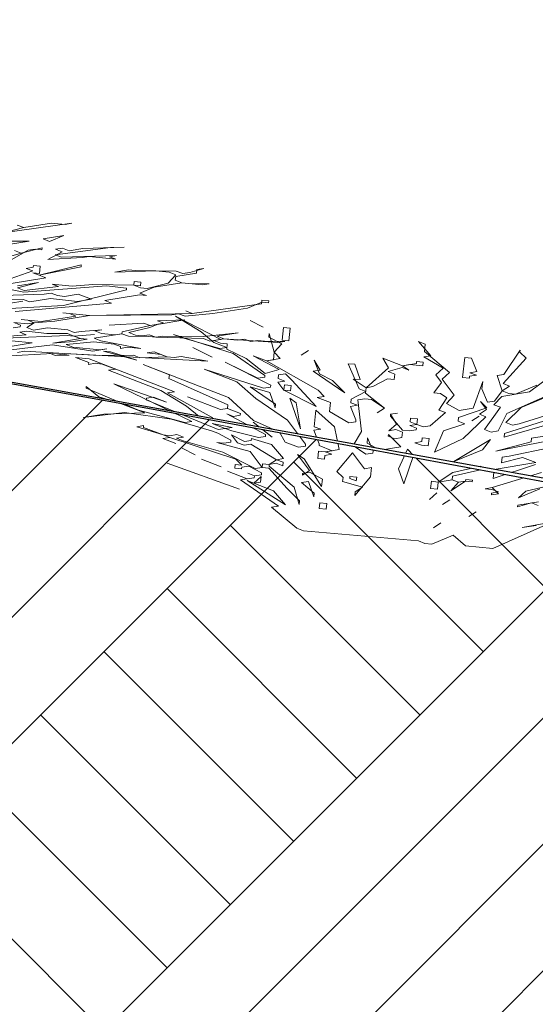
# Model space of a CAD drawing. Header units: millimetres. Extents: x 208545 to 5957542, y -593447 to 257160.
# Tile 44 of 60: x 5944767 to 5945517, y -589689 to -588257. Entities that reach past the tile are written whole.
import ezdxf

# ---------------------------------------------------------------- set-up
doc = ezdxf.new("R2010")
doc.units = ezdxf.units.MM
doc.header["$MEASUREMENT"] = 0
doc.linetypes.add('Wipeout_Contour', pattern=[1000, 0, -1000])
doc.layers.add('Sytuacja - Teren', color=7, linetype='Continuous')
doc.layers.add('Wnętrze - Umeblowanie', color=7, linetype='Continuous')
for name, color, linetype, lineweight in [('Sytuacja - Teren_Nr_pióra__1', 7, 'Continuous', 13), ('Sytuacja - Teren_Nr_pióra__21', 7, 'Continuous', 25), ('Wnętrze - Umeblowanie_Nr_pióra__2', 8, 'Continuous', 13)]:
    doc.layers.add(name, color=color, linetype=linetype, lineweight=lineweight)

# ---------------------------------------------------------------- blocks, each defined once
blk = doc.blocks.new('Krzewy 27[18]_4', base_point=(5945509.6, -589034.4))
at = {"layer": 'Wnętrze - Umeblowanie_Nr_pióra__2', "color": 8, "linetype": 'Continuous', "lineweight": 13}
for p, q in [((5945059.8, -588722), (5944993.8, -588688.3)), ((5944993.8, -588688.3), (5945031.2, -588710.9)), ((5945102.4, -588694.2), (5945121.2, -588704.2)), ((5945121.2, -588704.2), (5945102.4, -588694.2)), ((5945031.2, -588710.9), (5945049.4, -588726.3)), ((5945129.7, -588718.5), (5945130.2, -588713.2)), ((5945130.2, -588713.2), (5945137.3, -588740.7)), ((5945151, -588704.6), (5945149, -588723.2)), ((5945160.8, -588705.6), (5945151, -588704.6)), ((5945158.9, -588724.2), (5945160.8, -588705.6)), ((5945000.6, -588718.5), (5944991.1, -588714.8)), ((5944991.1, -588714.8), (5945077.5, -588742.6)), ((5945058.4, -588735.2), (5945000.6, -588718.5)), ((5945049.4, -588726.3), (5945068.5, -588733.6)), ((5945049.7, -588723.6), (5945059.8, -588722)), ((5945059.3, -588727.3), (5945049.7, -588723.6)), ((5945069.1, -588728.3), (5945059.3, -588727.3)), ((5945148.5, -588728.5), (5945129.7, -588718.5)), ((5945149, -588723.2), (5945158.9, -588724.2)), ((5945356.9, -588728.7), (5945347.4, -588725)), ((5945347.4, -588725), (5945365.1, -588745.6)), ((5944819.1, -588745.3), (5944809.6, -588741.6)), ((5944809.6, -588741.6), (5944819.1, -588745.3)), ((5944899.1, -588740.2), (5944889.3, -588739.1)), ((5944889.3, -588739.1), (5944937.5, -588752.2)), ((5944937.5, -588752.2), (5944899.1, -588740.2)), ((5945018.9, -588733.8), (5945047.2, -588747.5)), ((5945047.2, -588747.5), (5945018.9, -588733.8)), ((5945068.5, -588733.6), (5945058.4, -588735.2)), ((5945068.3, -588736.3), (5945069.1, -588728.3)), ((5945096.6, -588749.9), (5945068.3, -588736.3)), ((5945137.3, -588740.7), (5945136.2, -588751.4)), ((5945137.3, -588740.7), (5945148.5, -588728.5)), ((5945146.3, -588749.7), (5945137.3, -588740.7)), ((5945187.2, -588737.9), (5945176.6, -588744.8)), ((5945176.6, -588744.8), (5945187.2, -588737.9)), ((5945355.8, -588739.3), (5945356.9, -588728.7)), ((5945392.4, -588769.9), (5945355.8, -588739.3)), ((5945495, -588737.6), (5945471.5, -588772.8)), ((5945494.7, -588740.3), (5945495, -588737.6)), ((5945503.7, -588749.3), (5945494.7, -588740.3)), ((5944829.2, -588743.6), (5944819.1, -588745.3)), ((5944819.1, -588745.3), (5944839.1, -588744.7)), ((5944839.1, -588744.7), (5944829.2, -588743.6)), ((5944868.2, -588750.4), (5944848.6, -588748.3)), ((5944848.6, -588748.3), (5944867.7, -588755.7)), ((5944867.7, -588755.7), (5944867.4, -588758.3)), ((5944992.3, -588798.2), (5944868.2, -588750.4)), ((5945113.5, -588778.5), (5945066.3, -588754.8)), ((5945066.3, -588754.8), (5945132.3, -588788.5)), ((5945077.5, -588742.6), (5945123.9, -588774.2)), ((5945124.2, -588771.6), (5945096.6, -588749.9)), ((5945126.1, -588753), (5945107, -588745.7)), ((5945107, -588745.7), (5945144.6, -588765.7)), ((5945126.1, -588753), (5945146.3, -588749.7)), ((5945136.2, -588751.4), (5945126.1, -588753)), ((5945201.1, -588795.7), (5945126.1, -588753)), ((5945203.5, -588771.8), (5945195.7, -588752.2)), ((5945195.7, -588752.2), (5945204.1, -588766.5)), ((5945323.9, -588760.1), (5945295.2, -588749.1)), ((5945295.2, -588749.1), (5945303.7, -588763.4)), ((5945344.4, -588754.2), (5945344.1, -588756.9)), ((5945354.2, -588755.2), (5945344.4, -588754.2)), ((5945353.6, -588760.5), (5945354.2, -588755.2)), ((5945365.1, -588745.6), (5945355, -588747.3)), ((5945355, -588747.3), (5945383.1, -588763.6)), ((5945414.5, -588748.1), (5945411.4, -588777.3)), ((5945424.3, -588749.1), (5945414.5, -588748.1)), ((5945432.2, -588768.7), (5945424.3, -588749.1)), ((5945470.1, -588786.1), (5945503.7, -588749.3)), ((5944867.4, -588758.3), (5944877.5, -588756.7)), ((5944877.5, -588756.7), (5944887.3, -588757.7)), ((5944887.3, -588757.7), (5944906.4, -588765.1)), ((5944906.4, -588765.1), (5944896.3, -588766.7)), ((5944896.3, -588766.7), (5944972.7, -588796.1)), ((5945070.9, -588806.3), (5944946.8, -588758.5)), ((5944946.8, -588758.5), (5944985, -588773.2)), ((5945121.9, -588792.8), (5945035.5, -588765.1)), ((5945035.5, -588765.1), (5945083.2, -588783.4)), ((5945144.6, -588765.7), (5945124.2, -588771.6)), ((5945204.1, -588766.5), (5945194, -588768.1)), ((5945194, -588768.1), (5945240.3, -588799.8)), ((5945254.6, -588758), (5945244.8, -588757.3)), ((5945244.8, -588757.3), (5945260.8, -588793.8)), ((5945262.2, -588780.3), (5945254.6, -588758)), ((5945303.7, -588763.4), (5945270.9, -588792.2)), ((5945303.1, -588768.7), (5945323.6, -588762.8)), ((5945312.7, -588772.4), (5945303.1, -588768.7)), ((5945323.6, -588762.8), (5945333.2, -588766.5)), ((5945344.1, -588756.9), (5945323.9, -588760.1)), ((5945323.9, -588760.1), (5945334, -588758.5)), ((5945333.2, -588766.5), (5945323.9, -588760.1)), ((5945334, -588758.5), (5945353.6, -588760.5)), ((5945383.1, -588763.6), (5945372.2, -588773.2)), ((5945381.4, -588779.5), (5945392.4, -588769.9)), ((5945422.1, -588770.3), (5945432.2, -588768.7)), ((5945431.6, -588774), (5945422.1, -588770.3)), ((5944985, -588773.2), (5944984.4, -588778.6)), ((5944984.4, -588778.6), (5945069.8, -588816.9)), ((5945083.2, -588783.4), (5945110.5, -588807.7)), ((5945123.6, -588776.9), (5945113.5, -588778.5)), ((5945123.9, -588774.2), (5945123.6, -588776.9)), ((5945152.8, -588782.6), (5945142.7, -588784.3)), ((5945142.7, -588784.3), (5945151.4, -588795.9)), ((5945143.8, -588773.6), (5945143.2, -588778.9)), ((5945143.2, -588778.9), (5945152.8, -588782.6)), ((5945153.9, -588772), (5945143.8, -588773.6)), ((5945162.9, -588781), (5945153.9, -588772)), ((5945198.6, -588819.6), (5945162.9, -588781)), ((5945222.4, -588781.8), (5945203.5, -588771.8)), ((5945240.3, -588799.8), (5945222.4, -588781.8)), ((5945270.9, -588792.2), (5945252.4, -588779.5)), ((5945252.4, -588779.5), (5945262.2, -588780.3)), ((5945281, -588790.6), (5945302, -588779.3)), ((5945302, -588779.3), (5945311.9, -588780.4)), ((5945311.9, -588780.4), (5945312.7, -588772.4)), ((5945372.2, -588773.2), (5945380.9, -588784.8)), ((5945398.9, -588802.8), (5945381.4, -588779.5)), ((5945411.4, -588777.3), (5945421.3, -588778.3)), ((5945421.3, -588778.3), (5945421.5, -588775.6)), ((5945421.5, -588775.6), (5945431.6, -588774)), ((5945440.6, -588783), (5945426.7, -588821.8)), ((5945439.5, -588793.6), (5945440.6, -588783)), ((5945471.5, -588772.8), (5945461.4, -588774.4)), ((5945461.4, -588774.4), (5945469, -588796.7)), ((5945508.6, -588798.1), (5945540.8, -588774.6)), ((5944863.8, -588792.9), (5944864.1, -588790.2)), ((5944939.9, -588824.9), (5944863.8, -588792.9)), ((5944864.1, -588790.2), (5944882.4, -588805.5)), ((5944980.9, -588813.1), (5944904.2, -588786.3)), ((5944904.2, -588786.3), (5945017.7, -588841.1)), ((5944972.7, -588796.1), (5945010, -588818.8)), ((5944982.2, -588799.8), (5944992.3, -588798.2)), ((5945131.2, -588799.2), (5945102.3, -588790.8)), ((5945102.3, -588790.8), (5945139.4, -588816.1)), ((5945132, -588791.2), (5945121.9, -588792.8)), ((5945132.3, -588788.5), (5945132, -588791.2)), ((5945152.2, -588787.9), (5945151.4, -588795.9)), ((5945151.4, -588795.9), (5945198.6, -588819.6)), ((5945151.4, -588795.9), (5945161.2, -588796.9)), ((5945162.1, -588789), (5945152.2, -588787.9)), ((5945161.2, -588796.9), (5945162.1, -588789)), ((5945210.1, -588804.7), (5945201.1, -588795.7)), ((5945270.4, -588797.5), (5945249.3, -588808.8)), ((5945260.8, -588793.8), (5945270.4, -588797.5)), ((5945270.1, -588800.2), (5945270.9, -588792.2)), ((5945270.9, -588792.2), (5945281, -588790.6)), ((5945380.9, -588784.8), (5945369.4, -588799.8)), ((5945447.4, -588813.2), (5945439.5, -588793.6)), ((5945469, -588796.7), (5945457.5, -588811.6)), ((5945468.2, -588804.7), (5945508.6, -588798.1)), ((5945469, -588796.7), (5945479.6, -588789.7)), ((5945478.5, -588800.4), (5945469, -588796.7)), ((5945479.6, -588789.7), (5945470.1, -588786.1)), ((5945558.8, -588792.6), (5945475.5, -588829.6)), ((5945519.5, -588788.5), (5945488.4, -588801.4)), ((5945496.3, -588821), (5945558.5, -588795.2)), ((5944882.4, -588805.5), (5944911.3, -588813.9)), ((5944951.4, -588810), (5944951.7, -588807.4)), ((5945056.1, -588853.1), (5944951.4, -588810)), ((5944951.7, -588807.4), (5944961.8, -588805.7)), ((5944961.8, -588805.7), (5944980.9, -588813.1)), ((5945048, -588836.1), (5944982.2, -588799.8)), ((5945059.2, -588823.9), (5945011.4, -588805.5)), ((5945011.4, -588805.5), (5945059.2, -588823.9)), ((5945107.2, -588839.6), (5945070.9, -588806.3)), ((5945110.5, -588807.7), (5945156.8, -588839.4)), ((5945138.8, -588821.4), (5945131.2, -588799.2)), ((5945169.4, -588813.9), (5945160.1, -588807.5)), ((5945160.1, -588807.5), (5945175.4, -588852.1)), ((5945200, -588806.3), (5945210.1, -588804.7)), ((5945219.1, -588813.7), (5945200, -588806.3)), ((5945249.3, -588808.8), (5945248.8, -588814.1)), ((5945259.2, -588809.8), (5945269.3, -588808.1)), ((5945264.3, -588855.9), (5945259.2, -588809.8)), ((5945269.3, -588808.1), (5945279.1, -588809.2)), ((5945297.6, -588821.8), (5945270.1, -588800.2)), ((5945279.1, -588809.2), (5945297.6, -588821.8)), ((5945369.4, -588799.8), (5945379.2, -588800.8)), ((5945388.5, -588807.1), (5945376.7, -588824.7)), ((5945379.2, -588800.8), (5945388.5, -588807.1)), ((5945387.7, -588815.1), (5945398.9, -588802.8)), ((5945446.3, -588823.9), (5945437.6, -588812.2)), ((5945437.6, -588812.2), (5945446.6, -588821.2)), ((5945457.5, -588811.6), (5945447.4, -588813.2)), ((5945457, -588816.9), (5945468.2, -588804.7)), ((5945488.4, -588801.4), (5945478.5, -588800.4)), ((5944911.3, -588813.9), (5944949.5, -588828.6)), ((5945007.6, -588842.7), (5944939.9, -588824.9)), ((5945010, -588818.8), (5945028.3, -588834.1)), ((5945069.3, -588822.3), (5945059.2, -588823.9)), ((5945059.2, -588823.9), (5945069.3, -588822.3)), ((5945069.8, -588816.9), (5945069.3, -588822.3)), ((5945069.3, -588822.3), (5945088.3, -588829.6)), ((5945139.4, -588816.1), (5945138.8, -588821.4)), ((5945175.4, -588852.1), (5945169.4, -588813.9)), ((5945198, -588824.9), (5945195.5, -588848.8)), ((5945225.3, -588849.2), (5945198, -588824.9)), ((5945217.7, -588826.9), (5945219.1, -588813.7)), ((5945245.8, -588843.3), (5945217.7, -588826.9)), ((5945258.3, -588817.7), (5945248.2, -588819.4)), ((5945248.2, -588819.4), (5945256.1, -588839)), ((5945248.8, -588814.1), (5945258.3, -588817.7)), ((5945297.6, -588821.8), (5945287, -588828.8)), ((5945287, -588828.8), (5945297.6, -588821.8)), ((5945376.7, -588824.7), (5945386.3, -588828.4)), ((5945406.5, -588825.1), (5945387.7, -588815.1)), ((5945446.6, -588821.2), (5945405.4, -588835.7)), ((5945426.7, -588821.8), (5945406.5, -588825.1)), ((5945435.7, -588830.8), (5945446.3, -588823.9)), ((5945443.3, -588853.1), (5945466.5, -588820.6)), ((5945466.5, -588820.6), (5945457, -588816.9)), ((5945474.1, -588842.9), (5945496.3, -588821)), ((5944859.4, -588835.4), (5944919.7, -588828.2)), ((5944889.7, -588830.4), (5944859.4, -588835.4)), ((5944949.5, -588828.6), (5944889.7, -588830.4)), ((5944919.7, -588828.2), (5944988.2, -588838)), ((5944988.2, -588838), (5945046, -588854.7)), ((5945017.7, -588841.1), (5945007.6, -588842.7)), ((5945028.3, -588834.1), (5945037.9, -588837.8)), ((5945037.9, -588837.8), (5945048, -588836.1)), ((5945078, -588833.9), (5945068.4, -588830.2)), ((5945068.4, -588830.2), (5945124.9, -588860.2)), ((5945088.1, -588832.3), (5945078, -588833.9)), ((5945088.3, -588829.6), (5945088.1, -588832.3)), ((5945145.1, -588857), (5945107.2, -588839.6)), ((5945156.8, -588839.4), (5945183, -588874.3)), ((5945255.9, -588841.6), (5945245.8, -588843.3)), ((5945256.1, -588839), (5945255.9, -588841.6)), ((5945306.3, -588833.5), (5945306.6, -588830.8)), ((5945324, -588854.1), (5945306.3, -588833.5)), ((5945306.6, -588830.8), (5945316.7, -588829.2)), ((5945316.7, -588829.2), (5945306.6, -588830.8)), ((5945306.6, -588830.8), (5945315.1, -588845.1)), ((5945335.8, -588836.5), (5945335.3, -588841.8)), ((5945335.3, -588841.8), (5945344.8, -588845.5)), ((5945345.6, -588837.6), (5945335.8, -588836.5)), ((5945344.8, -588845.5), (5945345.6, -588837.6)), ((5945386.3, -588828.4), (5945364.4, -588847.6)), ((5945405.4, -588835.7), (5945404.8, -588841)), ((5945404.8, -588841), (5945414.4, -588844.7)), ((5945412.2, -588865.9), (5945445.2, -588834.5)), ((5945424.7, -588840.4), (5945435.4, -588833.5)), ((5945435.4, -588833.5), (5945424.7, -588840.4)), ((5945445.2, -588834.5), (5945435.7, -588830.8)), ((5945475.5, -588829.6), (5945462.9, -588855.1)), ((5945471.9, -588864.1), (5945553.8, -588840.4)), ((5945554.6, -588832.4), (5945472.5, -588858.8)), ((5945545.1, -588828.7), (5945493.8, -588844.9)), ((5944947.5, -588847.2), (5944937.4, -588848.8)), ((5944937.4, -588848.8), (5944975.9, -588860.9)), ((5944947.3, -588849.8), (5944947.5, -588847.2)), ((5944975.9, -588860.9), (5944947.3, -588849.8)), ((5945046, -588854.7), (5945055.6, -588858.4)), ((5945076.3, -588849.8), (5945047.1, -588844.1)), ((5945047.1, -588844.1), (5945066.2, -588851.5)), ((5945066.2, -588851.5), (5945056.1, -588853.1)), ((5945066.2, -588851.5), (5945076.3, -588849.8)), ((5945075.8, -588855.1), (5945066.2, -588851.5)), ((5945114.5, -588864.5), (5945075.8, -588855.1)), ((5945106.9, -588842.3), (5945134.4, -588863.9)), ((5945134.4, -588863.9), (5945106.9, -588842.3)), ((5945205.1, -588852.5), (5945195, -588854.1)), ((5945195, -588854.1), (5945202.9, -588873.7)), ((5945195.5, -588848.8), (5945205.1, -588852.5)), ((5945231.8, -588882.1), (5945225.3, -588849.2)), ((5945252.3, -588876.2), (5945264.3, -588855.9)), ((5945315.1, -588845.1), (5945304.1, -588854.7)), ((5945304.1, -588854.7), (5945314.2, -588853.1)), ((5945314.2, -588853.1), (5945323.8, -588856.8)), ((5945333.9, -588855.1), (5945324, -588854.1)), ((5945344, -588853.5), (5945333.9, -588855.1)), ((5945344.8, -588845.5), (5945334.7, -588847.2)), ((5945334.7, -588847.2), (5945344.2, -588850.8)), ((5945344.2, -588850.8), (5945344, -588853.5)), ((5945354.3, -588849.2), (5945344.8, -588845.5)), ((5945364.4, -588847.6), (5945354.3, -588849.2)), ((5945383.5, -588854.9), (5945370.4, -588885.8)), ((5945414.4, -588844.7), (5945383.5, -588854.9)), ((5945452.8, -588856.7), (5945443.3, -588853.1)), ((5945462.9, -588855.1), (5945452.8, -588856.7)), ((5945483.7, -588846.5), (5945474.1, -588842.9)), ((5945493.8, -588844.9), (5945483.7, -588846.5)), ((5944985.4, -588864.5), (5944975.3, -588866.2)), ((5944975.3, -588866.2), (5944985.4, -588864.5)), ((5944975.3, -588866.2), (5944994.4, -588873.5)), ((5944994.4, -588873.5), (5944975.3, -588866.2)), ((5944985.7, -588861.9), (5944975.9, -588860.9)), ((5944975.9, -588860.9), (5944985.4, -588864.5)), ((5944985.4, -588864.5), (5945081.4, -588896)), ((5944995.8, -588860.3), (5944985.7, -588861.9)), ((5944995.3, -588865.6), (5945005.4, -588863.9)), ((5945004.8, -588869.2), (5944995.3, -588865.6)), ((5945005.4, -588863.9), (5944995.8, -588860.3)), ((5945062.6, -588886), (5945004.8, -588869.2)), ((5945055.6, -588858.4), (5945074.4, -588868.4)), ((5945074.4, -588868.4), (5945074.1, -588871.1)), ((5945094, -588870.5), (5945075.2, -588860.5)), ((5945075.2, -588860.5), (5945083.9, -588872.1)), ((5945104.1, -588868.8), (5945094, -588870.5)), ((5945104.4, -588866.2), (5945104.1, -588868.8)), ((5945133.3, -588874.5), (5945104.4, -588866.2)), ((5945124.6, -588862.9), (5945114.5, -588864.5)), ((5945124.9, -588860.2), (5945124.6, -588862.9)), ((5945153.5, -588871.3), (5945145.1, -588857)), ((5945272.5, -588872.9), (5945273.3, -588864.9)), ((5945273.3, -588864.9), (5945281.2, -588884.5)), ((5945303.3, -588862.7), (5945303.6, -588860)), ((5945312.8, -588866.4), (5945303.3, -588862.7)), ((5945303.6, -588860), (5945321.6, -588878)), ((5945322.9, -588864.7), (5945312.8, -588866.4)), ((5945323.8, -588856.8), (5945322.9, -588864.7)), ((5945352.1, -588870.4), (5945342, -588872.1)), ((5945352.7, -588865.1), (5945352.1, -588870.4)), ((5945362.5, -588866.1), (5945352.7, -588865.1)), ((5945361.4, -588876.8), (5945362.5, -588866.1)), ((5945370.4, -588885.8), (5945412.2, -588865.9)), ((5945451.7, -588867.4), (5945398.8, -588899.4)), ((5945440.2, -588882.3), (5945451.7, -588867.4)), ((5945459.9, -588884.3), (5945530.8, -588870.2)), ((5945472.5, -588858.8), (5945471.9, -588864.1)), ((5945511.5, -588865.5), (5945510.9, -588870.8)), ((5945562, -588857.3), (5945511.5, -588865.5)), ((5945003.7, -588879.9), (5945022.5, -588889.9)), ((5945022.5, -588889.9), (5945003.7, -588879.9)), ((5945064, -588872.7), (5945054.2, -588871.7)), ((5945054.2, -588871.7), (5945102.5, -588884.8)), ((5945074.1, -588871.1), (5945064, -588872.7)), ((5945083.9, -588872.1), (5945093.5, -588875.8)), ((5945093.5, -588875.8), (5945103.6, -588874.1)), ((5945102.5, -588884.8), (5945119.9, -588908)), ((5945103.6, -588874.1), (5945140.9, -588896.8)), ((5945151, -588895.2), (5945133.3, -588874.5)), ((5945172.6, -588878.6), (5945153.5, -588871.3)), ((5945182.7, -588877), (5945172.6, -588878.6)), ((5945183, -588874.3), (5945182.7, -588877)), ((5945201.8, -588884.3), (5945200.7, -588895)), ((5945211.6, -588885.4), (5945201.8, -588884.3)), ((5945202.9, -588873.7), (5945202.6, -588876.4)), ((5945202.6, -588876.4), (5945221.7, -588883.7)), ((5945211.6, -588885.4), (5945231.8, -588882.1)), ((5945221.7, -588883.7), (5945211.6, -588885.4)), ((5945270.8, -588888.8), (5945252.3, -588876.2)), ((5945291.3, -588882.9), (5945272.5, -588872.9)), ((5945281.2, -588884.5), (5945280.9, -588887.2)), ((5945321.6, -588878), (5945291.3, -588882.9)), ((5945331.1, -588881.7), (5945318.3, -588909.9)), ((5945340.1, -588890.7), (5945331.1, -588881.7)), ((5945342, -588872.1), (5945351.6, -588875.7)), ((5945351.6, -588875.7), (5945361.4, -588876.8)), ((5945398.8, -588899.4), (5945440.2, -588882.3)), ((5945510.9, -588870.8), (5945459.9, -588884.3)), ((5945539.8, -588879.2), (5945479, -588891.7)), ((5945031.8, -588896.2), (5945060.4, -588907.2)), ((5945060.4, -588907.2), (5945031.8, -588896.2)), ((5945109.8, -588909.7), (5945062.6, -588886)), ((5945081.4, -588896), (5945090.4, -588905)), ((5945140.9, -588896.8), (5945130.3, -588903.8)), ((5945140.9, -588896.8), (5945151, -588895.2)), ((5945150.5, -588900.5), (5945140.9, -588896.8)), ((5945180.8, -588895.6), (5945171.5, -588889.2)), ((5945171.5, -588889.2), (5945188.9, -588912.5)), ((5945206.4, -588935.8), (5945180.8, -588895.6)), ((5945200.7, -588895), (5945210.5, -588896)), ((5945210.5, -588896), (5945211.1, -588890.7)), ((5945211.1, -588890.7), (5945221.1, -588889)), ((5945221.1, -588889), (5945211.6, -588885.4)), ((5945251.2, -588886.8), (5945228.5, -588914)), ((5945268.6, -588910.1), (5945251.2, -588886.8)), ((5945280.9, -588887.2), (5945270.8, -588888.8)), ((5945325.9, -588932.1), (5945340.1, -588890.7)), ((5945468.9, -588893.3), (5945468.1, -588901.3)), ((5945468.1, -588901.3), (5945498.6, -588893.7)), ((5945479, -588891.7), (5945468.9, -588893.3)), ((5945498.6, -588893.7), (5945517.7, -588901.1)), ((5944981.6, -588901.7), (5945086.8, -588939.5)), ((5945086.8, -588939.5), (5944981.6, -588901.7)), ((5945098.3, -588924.6), (5945069.7, -588913.6)), ((5945069.7, -588913.6), (5945098.3, -588924.6)), ((5945080.6, -588904), (5945080.1, -588909.3)), ((5945080.1, -588909.3), (5945089.9, -588910.3)), ((5945090.4, -588905), (5945080.6, -588904)), ((5945089.9, -588910.3), (5945090.2, -588907.6)), ((5945090.2, -588907.6), (5945100.3, -588906)), ((5945100.3, -588906), (5945119.1, -588916)), ((5945119.9, -588908), (5945109.8, -588909.7)), ((5945120.5, -588902.7), (5945119.9, -588908)), ((5945119.9, -588908), (5945129.7, -588909.1)), ((5945130.3, -588903.8), (5945120.5, -588902.7)), ((5945129.7, -588909.1), (5945156.4, -588938.7)), ((5945130, -588906.4), (5945130.3, -588903.8)), ((5945166.5, -588937), (5945130, -588906.4)), ((5945130.3, -588903.8), (5945140.4, -588902.1)), ((5945140.4, -588902.1), (5945149.9, -588905.8)), ((5945149.9, -588905.8), (5945150.5, -588900.5)), ((5945188.9, -588912.5), (5945178.3, -588919.5)), ((5945278.7, -588908.4), (5945268.6, -588910.1)), ((5945277.3, -588921.7), (5945278.7, -588908.4)), ((5945318.3, -588909.9), (5945325.9, -588932.1)), ((5945396.5, -588920.7), (5945437.2, -588911.5)), ((5945437.8, -588906.2), (5945397.1, -588915.4)), ((5945437.2, -588911.5), (5945437.8, -588906.2)), ((5945455.8, -588924.2), (5945517.4, -588903.7)), ((5945457.1, -588910.9), (5945455.8, -588924.2)), ((5945517.7, -588901.1), (5945457.1, -588910.9)), ((5945098.3, -588924.6), (5945088.2, -588926.2)), ((5945088.2, -588926.2), (5945143.8, -588964.2)), ((5945107.6, -588930.9), (5945098.1, -588927.3)), ((5945098.1, -588927.3), (5945153.9, -588962.6)), ((5945108.4, -588923), (5945098.3, -588924.6)), ((5945108.7, -588920.3), (5945099.2, -588916.6)), ((5945099.2, -588916.6), (5945108.7, -588920.3)), ((5945107.6, -588930.9), (5945118.5, -588921.3)), ((5945108.7, -588920.3), (5945108.4, -588923)), ((5945118.8, -588918.7), (5945108.7, -588920.3)), ((5945118.5, -588921.3), (5945117.7, -588929.3)), ((5945119.1, -588916), (5945118.8, -588918.7)), ((5945178.3, -588919.5), (5945178.6, -588916.8)), ((5945178.6, -588916.8), (5945188.6, -588915.2)), ((5945188.6, -588915.2), (5945207.5, -588925.2)), ((5945207.5, -588925.2), (5945206.4, -588935.8)), ((5945228.5, -588914), (5945237.5, -588922.9)), ((5945237.5, -588922.9), (5945236.9, -588928.3)), ((5945247.6, -588921.3), (5945247.3, -588924)), ((5945247.3, -588924), (5945256.8, -588927.6)), ((5945257.4, -588922.3), (5945247.6, -588921.3)), ((5945254.6, -588948.9), (5945277.3, -588921.7)), ((5945256.8, -588927.6), (5945257.4, -588922.3)), ((5945397.1, -588915.4), (5945375.8, -588929.3)), ((5945375.8, -588929.3), (5945396, -588926)), ((5945396, -588926), (5945396.5, -588920.7)), ((5945396, -588926), (5945405.5, -588929.7)), ((5945405.5, -588929.7), (5945396, -588926)), ((5945415.9, -588925.4), (5945415.6, -588928)), ((5945425.7, -588926.4), (5945415.9, -588925.4)), ((5945425.5, -588929.1), (5945425.7, -588926.4)), ((5945454.4, -588937.4), (5945526.2, -588915.4)), ((5945526.2, -588915.4), (5945454.4, -588937.4)), ((5945605.3, -588918.2), (5945503.5, -588942.5)), ((5945117.7, -588929.3), (5945107.6, -588930.9)), ((5945136.2, -588942), (5945107.6, -588930.9)), ((5945153.9, -588962.6), (5945136.2, -588942)), ((5945156.4, -588938.7), (5945174.4, -588956.7)), ((5945173.9, -588962), (5945166.5, -588937)), ((5945187.3, -588928.5), (5945177.2, -588930.1)), ((5945177.2, -588930.1), (5945195.4, -588945.4)), ((5945194.9, -588950.7), (5945187.3, -588928.5)), ((5945236.9, -588928.3), (5945265.8, -588936.6)), ((5945265.8, -588936.6), (5945255.2, -588943.6)), ((5945366, -588928.2), (5945364.9, -588938.9)), ((5945364.9, -588938.9), (5945374.7, -588939.9)), ((5945375.8, -588929.3), (5945366, -588928.2)), ((5945374.7, -588939.9), (5945375.8, -588929.3)), ((5945394.3, -588941.9), (5945415.6, -588928)), ((5945405.5, -588929.7), (5945394.3, -588941.9)), ((5945415.6, -588928), (5945405.5, -588929.7)), ((5945415.6, -588928), (5945425.5, -588929.1)), ((5945454.4, -588937.4), (5945444.3, -588939.1)), ((5945444.3, -588939.1), (5945454.1, -588940.1)), ((5945454.1, -588940.1), (5945463.6, -588943.8)), ((5945463.4, -588946.4), (5945454.4, -588937.4)), ((5945492.6, -588952.1), (5945523.7, -588939.3)), ((5945195.4, -588945.4), (5945194.9, -588950.7)), ((5945255.2, -588943.6), (5945254.6, -588948.9)), ((5945374.1, -588945.2), (5945363.2, -588954.8)), ((5945363.2, -588954.8), (5945374.1, -588945.2)), ((5945393, -588955.2), (5945382.3, -588962.2)), ((5945382.3, -588962.2), (5945393, -588955.2)), ((5945453.5, -588945.4), (5945453.3, -588948.1)), ((5945453.3, -588948.1), (5945463.4, -588946.4)), ((5945463.6, -588943.8), (5945453.5, -588945.4)), ((5945503.5, -588942.5), (5945492.6, -588952.1)), ((5945143.8, -588964.2), (5945133.7, -588965.9)), ((5945133.7, -588965.9), (5945170.3, -588996.5)), ((5945174.4, -588956.7), (5945173.9, -588962)), ((5945203.9, -588959.7), (5945203, -588967.7)), ((5945203, -588967.7), (5945212.9, -588968.7)), ((5945213.7, -588960.7), (5945203.9, -588959.7)), ((5945212.9, -588968.7), (5945213.7, -588960.7)), ((5945491.2, -588965.4), (5945511.6, -588959.5)), ((5945491.5, -588962.8), (5945491.2, -588965.4)), ((5945521.7, -588957.9), (5945491.5, -588962.8)), ((5945511.6, -588959.5), (5945521.2, -588963.2)), ((5945420.2, -588979.5), (5945430.9, -588972.6)), ((5945430.9, -588972.6), (5945420.2, -588979.5)), ((5945498, -588995.6), (5945589.1, -588978.3)), ((5945170.3, -588996.5), (5945179.8, -589000.2)), ((5945379.6, -588988.7), (5945368.9, -588995.7)), ((5945368.9, -588995.7), (5945379.6, -588988.7)), ((5945455.1, -589026.1), (5945528, -588993.4)), ((5945518.2, -588992.4), (5945498, -588995.6)), ((5945179.8, -589000.2), (5945347.1, -589014.9)), ((5945366.4, -589019.6), (5945397.5, -589006.7)), ((5945397.5, -589006.7), (5945415.8, -589022)), ((5945347.1, -589014.9), (5945356.6, -589018.5)), ((5945356.6, -589018.5), (5945366.4, -589019.6)), ((5945415.8, -589022), (5945455.1, -589026.1))]:
    blk.add_line(p, q, dxfattribs=at)
blk = doc.blocks.new('Krzewy 27[19]_4', base_point=(5944445.4, -588807))
at = {"layer": 'Wnętrze - Umeblowanie_Nr_pióra__2', "color": 8, "linetype": 'Continuous', "lineweight": 13}
for p, q in [((5944742.6, -588566.8), (5944843.3, -588553.1)), ((5944773.2, -588559.2), (5944763.6, -588555.6)), ((5944763.6, -588555.6), (5944773.2, -588559.2)), ((5944813.5, -588552.7), (5944773.2, -588559.2)), ((5944833.2, -588554.7), (5944813.5, -588552.7)), ((5944843.3, -588553.1), (5944833.2, -588554.7)), ((5944773.2, -588559.2), (5944722.1, -588572.7)), ((5944730.6, -588587), (5944781, -588578.9)), ((5944781, -588578.9), (5944731.4, -588579.1)), ((5944831.5, -588570.7), (5944801.2, -588575.6)), ((5944801.2, -588575.6), (5944810.8, -588579.3)), ((5944810.8, -588579.3), (5944831.5, -588570.7)), ((5944769.3, -588596.4), (5944728.4, -588608.3)), ((5944748, -588610.3), (5944779.7, -588592.1)), ((5944769.3, -588596.4), (5944759.7, -588592.7)), ((5944759.7, -588592.7), (5944769.3, -588596.4)), ((5944799.9, -588588.9), (5944769.3, -588596.4)), ((5944779.7, -588592.1), (5944789.8, -588590.5)), ((5944789.8, -588590.5), (5944799.6, -588591.5)), ((5944799.6, -588591.5), (5944799.9, -588588.9)), ((5944829, -588594.6), (5944808, -588605.8)), ((5944818.7, -588598.9), (5944899.2, -588588.4)), ((5944829.6, -588589.3), (5944819.5, -588590.9)), ((5944819.5, -588590.9), (5944829, -588594.6)), ((5944839.1, -588592.9), (5944829.6, -588589.3)), ((5944859.3, -588589.7), (5944839.1, -588592.9)), ((5944919.1, -588587.8), (5944859.3, -588589.7)), ((5944899.2, -588588.4), (5944919.1, -588587.8)), ((5944808, -588605.8), (5944858, -588602.9)), ((5944828.2, -588602.5), (5944818.7, -588598.9)), ((5944907.9, -588600.1), (5944828.2, -588602.5)), ((5944858, -588602.9), (5944868.1, -588601.3)), ((5944868.1, -588601.3), (5944907.3, -588605.4)), ((5944897.8, -588601.7), (5944907.9, -588600.1)), ((5944907.3, -588605.4), (5944897.8, -588601.7)), ((5944786.5, -588622.4), (5944745.2, -588636.9)), ((5944787, -588617.1), (5944776.9, -588618.7)), ((5944776.9, -588618.7), (5944786.5, -588622.4)), ((5944795.7, -588628.7), (5944786.2, -588625)), ((5944786.2, -588625), (5944796, -588626)), ((5944787.3, -588614.4), (5944787, -588617.1)), ((5944797.1, -588615.4), (5944787.3, -588614.4)), ((5944856.9, -588613.6), (5944795.7, -588628.7)), ((5944795.7, -588628.7), (5944856.6, -588616.2)), ((5944796, -588626), (5944797.1, -588615.4)), ((5944856.6, -588616.2), (5944856.9, -588613.6)), ((5944925.6, -588620.7), (5944905.4, -588624)), ((5944905.4, -588624), (5944965.2, -588622.1)), ((5944935.4, -588621.7), (5944925.6, -588620.7)), ((5944994.9, -588622.5), (5944935.4, -588621.7)), ((5944965.2, -588622.1), (5944984.8, -588624.2)), ((5944984.8, -588624.2), (5944994.4, -588627.9)), ((5944994.1, -588630.5), (5945024.4, -588625.6)), ((5945004.5, -588626.2), (5944994.9, -588622.5)), ((5945014.5, -588624.6), (5945004.5, -588626.2)), ((5945035, -588618.7), (5945014.5, -588624.6)), ((5945024.4, -588625.6), (5945024.9, -588620.3)), ((5945024.9, -588620.3), (5945035, -588618.7)), ((5944754.8, -588640.5), (5944805.3, -588632.4)), ((5944764.1, -588646.9), (5944794.6, -588639.3)), ((5944794.6, -588639.3), (5944764.3, -588644.2)), ((5944805.3, -588632.4), (5944795.7, -588628.7)), ((5944843.7, -588644.4), (5944814.3, -588641.4)), ((5944814.3, -588641.4), (5944823.8, -588645)), ((5944933.8, -588637.7), (5944933.2, -588643)), ((5944943.6, -588638.7), (5944933.8, -588637.7)), ((5944943, -588644), (5944943.6, -588638.7)), ((5944983.2, -588640.1), (5944952.6, -588647.7)), ((5944962.7, -588646), (5945003.1, -588639.5)), ((5944994.4, -588627.9), (5944983.2, -588640.1)), ((5944993.5, -588635.8), (5944994.1, -588630.5)), ((5945003.1, -588639.5), (5944993.5, -588635.8)), ((5945003.1, -588639.5), (5945032.5, -588642.6)), ((5945012.9, -588640.5), (5945003.1, -588639.5)), ((5945042.6, -588640.9), (5945012.9, -588640.5)), ((5945032.5, -588642.6), (5945042.6, -588640.9)), ((5944773.3, -588653.2), (5944744.1, -588647.5)), ((5944773.6, -588650.6), (5944764.1, -588646.9)), ((5944893.4, -588644.2), (5944773.3, -588653.2)), ((5944823.8, -588645), (5944773.6, -588650.6)), ((5944802.8, -588656.3), (5944812.9, -588654.6)), ((5944812.9, -588654.6), (5944822.4, -588658.3)), ((5944830.9, -588672.6), (5944922.6, -588649.9)), ((5944873.7, -588642.2), (5944843.7, -588644.4)), ((5944933.2, -588643), (5944873.7, -588642.2)), ((5944922.8, -588647.3), (5944893.4, -588644.2)), ((5944922.6, -588649.9), (5944922.8, -588647.3)), ((5944942.8, -588646.7), (5944933.2, -588643)), ((5944933.2, -588643), (5944943, -588644)), ((5944941.9, -588654.6), (5944962.7, -588646)), ((5944951.5, -588658.3), (5944941.9, -588654.6)), ((5944952.6, -588647.7), (5944942.8, -588646.7)), ((5944771.9, -588666.5), (5944731.6, -588673)), ((5944731.6, -588673), (5944771.9, -588666.5)), ((5944772.2, -588663.8), (5944742.5, -588663.4)), ((5944743, -588658.1), (5944802.8, -588656.3)), ((5944760.5, -588681.4), (5944900.7, -588669.1)), ((5944781.8, -588667.5), (5944772.2, -588663.8)), ((5944812.1, -588662.6), (5944781.8, -588667.5)), ((5944851.3, -588666.7), (5944812.1, -588662.6)), ((5944822.4, -588658.3), (5944832.2, -588659.3)), ((5944832.2, -588659.3), (5944852.4, -588656.1)), ((5944871.5, -588663.4), (5944851.3, -588666.7)), ((5944852.4, -588656.1), (5944871.5, -588663.4)), ((5944891.2, -588665.5), (5944941.7, -588657.3)), ((5944900.7, -588669.1), (5944891.2, -588665.5)), ((5944941.7, -588657.3), (5944951.5, -588658.3)), ((5945098.5, -588676.3), (5945119.3, -588667.7)), ((5945119.5, -588665), (5945119, -588670.3)), ((5945119.3, -588667.7), (5945129.1, -588668.7)), ((5945129.4, -588666), (5945119.5, -588665)), ((5945129.1, -588668.7), (5945129.4, -588666)), ((5944731, -588678.3), (5944830.9, -588672.6)), ((5944869, -588687.3), (5944829.8, -588683.2)), ((5944829.8, -588683.2), (5944839.6, -588684.3)), ((5944839.6, -588684.3), (5944849.1, -588687.9)), ((5945018.3, -588684), (5944869, -588687.3)), ((5945007.9, -588688.3), (5945048, -588684.4)), ((5945018.3, -588684), (5945008.8, -588680.4)), ((5945008.8, -588680.4), (5945018.3, -588684)), ((5945119, -588670.3), (5945018.3, -588684)), ((5945048, -588684.4), (5945098.5, -588676.3)), ((5944778.5, -588699.4), (5944758.8, -588697.3)), ((5944758.8, -588697.3), (5944768.4, -588701)), ((5944798.6, -588696.1), (5944769.2, -588693)), ((5944769.2, -588693), (5944779, -588694.1)), ((5944777.9, -588704.7), (5944788.5, -588697.7)), ((5944788.5, -588697.7), (5944778.5, -588699.4)), ((5944779, -588694.1), (5944788.5, -588697.7)), ((5944788.5, -588697.7), (5944818.6, -588695.5)), ((5944849.1, -588687.9), (5944798.6, -588696.1)), ((5944818.6, -588695.5), (5944869, -588687.3)), ((5944869, -588687.3), (5944988.3, -588686.3)), ((5944947.3, -588698.1), (5944897.4, -588701)), ((5944897.4, -588701), (5944947.3, -588698.1)), ((5944956.9, -588701.8), (5944947.3, -588698.1)), ((5944947.3, -588698.1), (5944956.9, -588701.8)), ((5944977.1, -588698.5), (5944956.9, -588701.8)), ((5944967, -588700.2), (5945007.4, -588693.6)), ((5945007.4, -588693.6), (5944967.5, -588694.9)), ((5944967.5, -588694.9), (5944977.1, -588698.5)), ((5944988.3, -588686.3), (5944998.4, -588684.6)), ((5944998.4, -588684.6), (5945007.9, -588688.3)), ((5944768.1, -588703.7), (5944758, -588705.3)), ((5944777.3, -588710), (5944767.3, -588711.6)), ((5944767.3, -588711.6), (5944776.8, -588715.3)), ((5944768.4, -588701), (5944768.1, -588703.7)), ((5944806.8, -588713.1), (5944777.3, -588710)), ((5944787.4, -588708.4), (5944777.9, -588704.7)), ((5944807.6, -588705.1), (5944787.4, -588708.4)), ((5944836.6, -588713.5), (5944806.8, -588713.1)), ((5944837.1, -588708.2), (5944807.6, -588705.1)), ((5944846.6, -588711.8), (5944837.1, -588708.2)), ((5944856.7, -588710.2), (5944846.6, -588711.8)), ((5944886.8, -588707.9), (5944856.7, -588710.2)), ((5944876.7, -588709.6), (5944886.8, -588707.9)), ((5944886.2, -588713.3), (5944876.7, -588709.6)), ((5944916.2, -588711), (5944915.9, -588713.7)), ((5944956.9, -588701.8), (5944916.2, -588711)), ((5944926, -588712), (5944956.6, -588704.5)), ((5944935.6, -588715.7), (5944926, -588712)), ((5944956.6, -588704.5), (5944967, -588700.2)), ((5945084.8, -588712.4), (5945034.6, -588717.9)), ((5945054.5, -588717.3), (5945084.8, -588712.4)), ((5944735, -588735.1), (5944785.5, -588727)), ((5944746.5, -588720.2), (5944836.3, -588716.1)), ((5944776.8, -588715.3), (5944746.8, -588717.6)), ((5944785.5, -588727), (5944756, -588723.9)), ((5944855.6, -588720.8), (5944815.3, -588727.4)), ((5944815.3, -588727.4), (5944845.3, -588725.1)), ((5944834.9, -588729.4), (5944875, -588725.5)), ((5944836.3, -588716.1), (5944846.1, -588717.1)), ((5944846.1, -588717.1), (5944836.6, -588713.5)), ((5944845.3, -588725.1), (5944865.5, -588721.8)), ((5944846.1, -588717.1), (5944876.1, -588714.9)), ((5944876.1, -588714.9), (5944846.1, -588717.1)), ((5944846.1, -588717.1), (5944855.6, -588720.8)), ((5944855.6, -588720.8), (5944846.1, -588717.1)), ((5944865.5, -588721.8), (5944855.6, -588720.8)), ((5944875, -588725.5), (5944904.5, -588728.6)), ((5944875.6, -588720.2), (5944915.9, -588713.7)), ((5944885.1, -588723.9), (5944875.6, -588720.2)), ((5944943.5, -588735.3), (5944885.1, -588723.9)), ((5944905.9, -588715.3), (5944886.2, -588713.3)), ((5944915.9, -588713.7), (5944905.9, -588715.3)), ((5944915.9, -588713.7), (5944925.5, -588717.3)), ((5944925.5, -588717.3), (5944955.2, -588717.7)), ((5944945.4, -588716.7), (5944935.6, -588715.7)), ((5944955.5, -588715.1), (5944945.4, -588716.7)), ((5944955.2, -588717.7), (5944965.1, -588718.8)), ((5944965.1, -588718.8), (5944955.5, -588715.1)), ((5944975.2, -588717.1), (5944965.1, -588718.8)), ((5944965.1, -588718.8), (5945034.4, -588720.6)), ((5945034.6, -588717.9), (5944975.2, -588717.1)), ((5945034.4, -588720.6), (5945043.9, -588724.3)), ((5945043.9, -588724.3), (5945064.1, -588721)), ((5945064.1, -588721), (5945054.5, -588717.3)), ((5945064.1, -588721), (5945142.9, -588726.5)), ((5945083.7, -588723), (5945064.1, -588721)), ((5945093.8, -588721.4), (5945083.7, -588723)), ((5945103.4, -588725.1), (5945093.8, -588721.4)), ((5945113.5, -588723.4), (5945103.4, -588725.1)), ((5945123.3, -588724.5), (5945113.5, -588723.4)), ((5945153, -588724.9), (5945123.3, -588724.5)), ((5945142.9, -588726.5), (5945153, -588724.9)), ((5944673.9, -588750.2), (5944823.7, -588741.7)), ((5944754.7, -588737.2), (5944815, -588730)), ((5944774.3, -588739.2), (5944764.2, -588740.8)), ((5944882.9, -588745.1), (5944774.3, -588739.2)), ((5944815, -588730), (5944873.6, -588738.8)), ((5944823.7, -588741.7), (5945040.9, -588753.5)), ((5944844.4, -588733.1), (5944834.9, -588729.4)), ((5944883.7, -588737.2), (5944844.4, -588733.1)), ((5944873.6, -588738.8), (5944893.8, -588735.5)), ((5944893.8, -588735.5), (5944883.7, -588737.2)), ((5944904.5, -588728.6), (5944914, -588732.2)), ((5944914, -588732.2), (5944913.7, -588734.9)), ((5944913.7, -588734.9), (5944923.8, -588733.3)), ((5944923.8, -588733.3), (5944943.5, -588735.3)), ((5944962.8, -588740), (5944952.7, -588741.6)), ((5944952.7, -588741.6), (5944972.4, -588743.7)), ((5944981.9, -588747.4), (5944962.8, -588740)), ((5944932.6, -588744.9), (5944882.9, -588745.1)), ((5944942.1, -588748.6), (5944932.6, -588744.9)), ((5944981.9, -588747.4), (5944942.1, -588748.6)), ((5944972.4, -588743.7), (5944981.9, -588747.4)), ((5944991.8, -588748.4), (5944981.9, -588747.4)), ((5945001.9, -588746.7), (5944991.8, -588748.4)), ((5945040.9, -588753.5), (5945001.9, -588746.7))]:
    blk.add_line(p, q, dxfattribs=at)

msp = doc.modelspace()

# ---------------------------------------------------------------- block references
at = {"layer": 'Wnętrze - Umeblowanie', "color": 104, "linetype": 'Continuous', "lineweight": 13, "true_color": 0x029e21}
for name, p in [('Krzewy 27[19]_4', (5944445.385, -588806.995)), ('Krzewy 27[18]_4', (5945509.576, -589034.392))]:
    msp.add_blockref(name, p, dxfattribs=at)

# ---------------------------------------------------------------- next in the draw order: wipeouts: each hides what was drawn before it
at = {"color": 254, "linetype": 'Wipeout_Contour', "lineweight": 0, "ltscale": 17925858.920132}
msp.add_wipeout([(5946760.917, -589156.995), (5946819.106, -589156.995), (5944964.046, -588824.483)], dxfattribs=at).dxf.layer = 'Sytuacja - Teren'

# ---------------------------------------------------------------- next in the draw order: wipeouts: each hides what was drawn before it
at = {"color": 254, "linetype": 'Wipeout_Contour', "lineweight": 0, "ltscale": 23897349.16601729}
msp.add_wipeout([(5946819.106, -589156.995), (5944604.295, -588756.995), (5944590.303, -588756.995), (5944964.046, -588824.483)], dxfattribs=at).dxf.layer = 'Sytuacja - Teren'

# ---------------------------------------------------------------- next in the draw order: hatches: boundary and pattern name
at = {"layer": 'Sytuacja - Teren_Nr_pióra__1', "linetype": 'Continuous', "lineweight": 13}
h = msp.add_hatch(dxfattribs=at)
h.set_pattern_fill('Grunt_0004', style=0, pattern_type=2)
h.set_pattern_definition([(45, (5682170.8, -588257), (-275.77163, 275.77163), []), (45, (5682078.9, -588165.1), (-551.5433, 551.5433), []), (45, (5681986.94, -588073.15), (-551.5433, 551.5433), []), (135, (5681895.02, -587981.22), (91.92388, 91.92388), [390, -390])])
h.paths.add_polyline_path([(5931862.677, -589453.385), (5930871.848, -589656.995), (5929652.054, -589807.907), (5928955.771, -589893.729), (5928444.349, -589956.995), (5928744.349, -590256.995), (5951398.605, -590256.995), (5951698.605, -589956.995), (5951684.898, -589956.995), (5951676.487, -589956.995), (5951665.82, -589956.995), (5950125.283, -589770.263), (5949211.104, -589656.995), (5948071.86, -589423.501), (5946760.917, -589156.995), (5944964.046, -588824.483), (5944590.303, -588756.995), (5944068.611, -588685.116), (5942349.934, -588456.995), (5940606.307, -588272.103), (5940469.17, -588256.995), (5940373.013, -588256.995), (5940155.682, -588256.995), (5939459.574, -588256.995), (5939037.185, -588303.823), (5937725.854, -588456.995), (5936480.001, -588626.534), (5935527.542, -588756.995), (5934539.263, -588934.142), (5933313.52, -589156.995)])

# ---------------------------------------------------------------- next in the draw order: linework, layer by layer
at = {"layer": 'Sytuacja - Teren_Nr_pióra__21', "color": 7, "linetype": 'Continuous', "lineweight": 25}
for p, q in [((5944964.046, -588824.483), (5944590.303, -588756.995)), ((5946819.106, -589156.995), (5944604.295, -588756.995)), ((5946760.917, -589156.995), (5944964.046, -588824.483))]:
    msp.add_line(p, q, dxfattribs=at)

doc.saveas('drawing.dxf')
